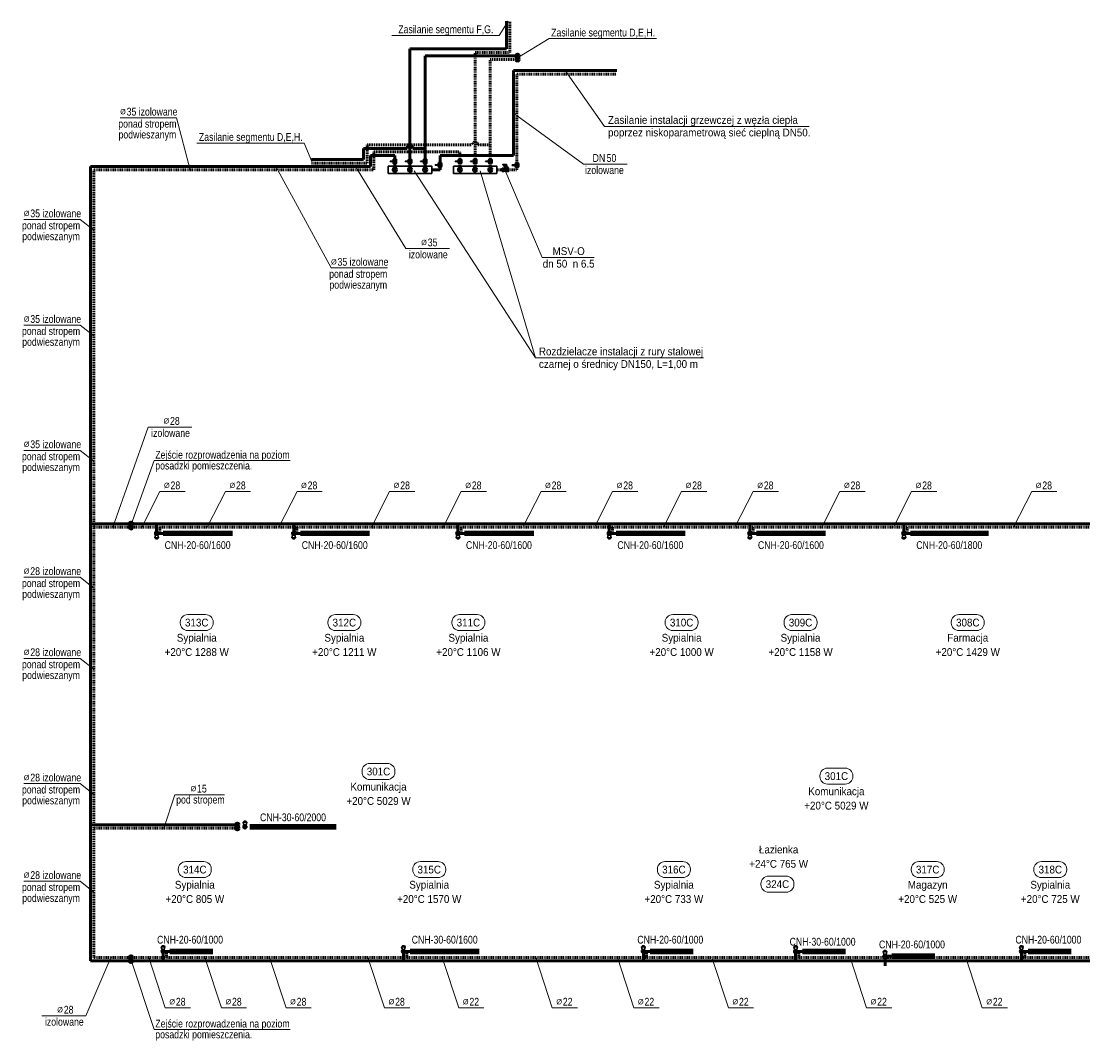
# Model space of a CAD drawing. Header units: millimetres. Extents: x -13172 to 86547, y 20 to 116183.
# Tile 26 of 52: x 59496 to 61943, y 51381 to 53732. Entities that reach past the tile are written whole.
import ezdxf
from ezdxf.enums import TextEntityAlignment as Align

# ---------------------------------------------------------------- set-up
doc = ezdxf.new("R2010")
doc.units = ezdxf.units.MM
doc.header["$LTSCALE"] = 0.7
doc.linetypes.add('CIEPLA', pattern=[5.7625, 3.175, -2.5875])
for name, color, linetype, lineweight in [('____________co_armatura', 7, 'Continuous', 30), ('____________co_grzejniki', 1, 'Continuous', 50), ('____________co_odnośniki', 7, 'Continuous', 15), ('____________co_rury_powrót', 5, 'CIEPLA', 60), ('____________co_rury_zasilanie', 1, 'Continuous', 60), ('ETYKIETY_ARMATURY', 7, 'Continuous', 18), ('ETYKIETY_GRZEJNIKOW', 7, 'Continuous', 18), ('ETYKIETY_POMIESZCZEN', 7, 'Continuous', 18), ('ETYKIETY_PRZEWODOW', 7, 'Continuous', 18)]:
    doc.layers.add(name, color=color, linetype=linetype, lineweight=lineweight)
doc.styles.add('arial', font='arial.ttf', dxfattribs={"width": 0.9})

# ---------------------------------------------------------------- blocks, each defined once
blk = doc.blocks.new('glowica')
at = {"layer": '____________co_armatura'}
for p, q in [((-3, 13.2), (-6, 10.2)), ((-6, 10.2), (-3.6, 0)), ((-6, 10.2), (6, 10.2)), ((-3, 13.2), (3, 13.2)), ((6, 10.2), (3, 13.2)), ((6, 10.2), (3.6, 0))]:
    blk.add_line(p, q, dxfattribs=at)

msp = doc.modelspace()

# ---------------------------------------------------------------- hatches: boundary and pattern name
at = {"layer": '____________co_armatura'}
h = msp.add_hatch(color=256, dxfattribs=at)
edge = h.paths.add_edge_path()
edge.add_arc((59808.373, 52550.924), 4.437, 0, 360)
h = msp.add_hatch(color=256, dxfattribs=at)
edge = h.paths.add_edge_path()
edge.add_arc((60124.373, 52550.924), 4.437, 0, 360)
h = msp.add_hatch(color=256, dxfattribs=at)
edge = h.paths.add_edge_path()
edge.add_arc((60502.873, 52550.924), 4.437, 0, 360)
h = msp.add_hatch(color=256, dxfattribs=at)
edge = h.paths.add_edge_path()
edge.add_arc((60851.873, 52550.924), 4.437, 0, 360)
h = msp.add_hatch(color=256, dxfattribs=at)
edge = h.paths.add_edge_path()
edge.add_arc((61175.873, 52550.924), 4.437, 0, 360)
h = msp.add_hatch(color=256, dxfattribs=at)
edge = h.paths.add_edge_path()
edge.add_arc((61530.873, 52550.924), 4.437, 0, 360)
h = msp.add_hatch(color=256, dxfattribs=at)
edge = h.paths.add_edge_path()
edge.add_arc((60011.981, 51874.249), 4.437, 0, 360, ccw=False)
h = msp.add_hatch(color=256, dxfattribs=at)
edge = h.paths.add_edge_path()
edge.add_arc((59823.373, 51586.924), 4.437, 0, 360, ccw=False)
h = msp.add_hatch(color=256, dxfattribs=at)
edge = h.paths.add_edge_path()
edge.add_arc((60377.373, 51586.924), 4.437, 0, 360, ccw=False)
h = msp.add_hatch(color=256, dxfattribs=at)
edge = h.paths.add_edge_path()
edge.add_arc((60930.373, 51586.924), 4.437, 0, 360, ccw=False)
h = msp.add_hatch(color=256, dxfattribs=at)
edge = h.paths.add_edge_path()
edge.add_arc((61281.373, 51586.924), 4.437, 0, 360, ccw=False)
h = msp.add_hatch(color=256, dxfattribs=at)
edge = h.paths.add_edge_path()
edge.add_arc((61487.391, 51575.924), 4.437, 0, 360, ccw=False)
h = msp.add_hatch(color=256, dxfattribs=at)
edge = h.paths.add_edge_path()
edge.add_arc((61801.873, 51586.924), 4.437, 0, 360, ccw=False)
at = {"layer": '____________co_rury_powrót', "linetype": 'Continuous'}
for points in [[(60636.223, 53643.924, 1), (60644.223, 53643.924, 1)], [(60503.476, 53389.424, 1), (60511.476, 53389.424, 1)], [(60538.476, 53389.424, 1), (60546.476, 53389.424, 1)], [(60573.476, 53389.424, 1), (60581.476, 53389.424, 1)], [(59745.108, 52564.924, 1), (59753.108, 52564.924, 1)], [(59990.591, 51870.924, 1), (59998.591, 51870.924, 1)], [(59745.108, 51572.924, 1), (59753.108, 51572.924, 1)]]:
    msp.add_hatch(color=256, dxfattribs=at).paths.add_polyline_path(points)
at = {"layer": '____________co_rury_zasilanie', "linetype": 'Continuous'}
for points in [[(60636.223, 53651.924, 1), (60644.223, 53651.924, 1)], [(60353.384, 53389.424, 1), (60361.384, 53389.424, 1)], [(60388.384, 53389.424, 1), (60396.384, 53389.424, 1)], [(60423.384, 53389.424, 1), (60431.384, 53389.424, 1)], [(59745.108, 52572.924, 1), (59753.108, 52572.924, 1)], [(59990.591, 51878.924, 1), (59998.591, 51878.924, 1)], [(59745.108, 51564.924, 1), (59753.108, 51564.924, 1)]]:
    msp.add_hatch(color=256, dxfattribs=at).paths.add_polyline_path(points)

# ---------------------------------------------------------------- linework, layer by layer
at = {"layer": '____________co_armatura'}
for p, q in [((60353.744, 53414.088), (60353.744, 53412.839)), ((60361.023, 53414.088), (60353.744, 53414.088)), ((60355.617, 53414.088), (60355.617, 53412.839)), ((60359.15, 53414.088), (60359.15, 53412.839)), ((60361.023, 53414.088), (60361.023, 53412.839)), ((60388.744, 53414.088), (60388.744, 53412.839)), ((60396.023, 53414.088), (60388.744, 53414.088)), ((60390.617, 53414.088), (60390.617, 53412.839)), ((60394.15, 53414.088), (60394.15, 53412.839)), ((60396.023, 53414.088), (60396.023, 53412.839)), ((60423.744, 53414.088), (60423.744, 53412.839)), ((60431.023, 53414.088), (60423.744, 53414.088)), ((60425.617, 53414.088), (60425.617, 53412.839)), ((60429.15, 53414.088), (60429.15, 53412.839)), ((60431.023, 53414.088), (60431.023, 53412.839)), ((60503.837, 53414.088), (60503.837, 53412.839)), ((60511.115, 53414.088), (60503.837, 53414.088)), ((60505.709, 53414.088), (60505.709, 53412.839)), ((60509.242, 53414.088), (60509.242, 53412.839)), ((60511.115, 53414.088), (60511.115, 53412.839)), ((60538.837, 53414.088), (60538.837, 53412.839)), ((60546.115, 53414.088), (60538.837, 53414.088)), ((60540.709, 53414.088), (60540.709, 53412.839)), ((60544.242, 53414.088), (60544.242, 53412.839)), ((60546.115, 53414.088), (60546.115, 53412.839)), ((60573.837, 53414.088), (60573.837, 53412.839)), ((60581.115, 53414.088), (60573.837, 53414.088)), ((60575.709, 53414.088), (60575.709, 53412.839)), ((60579.242, 53414.088), (60579.242, 53412.839)), ((60581.115, 53414.088), (60581.115, 53412.839)), ((60346.531, 53409.317), (60346.531, 53408.318)), ((60356.519, 53409.317), (60346.531, 53409.317)), ((60356.519, 53408.318), (60346.531, 53408.318)), ((60354.057, 53412.839), (60353.326, 53411.314)), ((60353.326, 53411.314), (60353.326, 53409.317)), ((60361.441, 53411.314), (60353.326, 53411.314)), ((60353.326, 53408.318), (60353.326, 53405.072)), ((60361.441, 53405.072), (60353.326, 53405.072)), ((60361.023, 53412.839), (60353.744, 53412.839)), ((60353.744, 53403.824), (60353.744, 53405.072)), ((60361.023, 53403.824), (60353.744, 53403.824)), ((60354.369, 53403.199), (60354.369, 53403.824)), ((60354.369, 53403.199), (60360.399, 53403.199)), ((60355.617, 53403.824), (60355.617, 53405.072)), ((60356.519, 53409.317), (60356.519, 53408.318)), ((60359.15, 53403.824), (60359.15, 53405.072)), ((60360.399, 53403.199), (60360.399, 53403.824)), ((60360.711, 53412.839), (60361.441, 53411.314)), ((60361.023, 53403.824), (60361.023, 53405.072)), ((60361.441, 53411.314), (60361.441, 53405.072)), ((60381.531, 53409.317), (60381.531, 53408.318)), ((60391.519, 53409.317), (60381.531, 53409.317)), ((60391.519, 53408.318), (60381.531, 53408.318)), ((60389.057, 53412.839), (60388.326, 53411.314)), ((60388.326, 53411.314), (60388.326, 53409.317)), ((60396.441, 53411.314), (60388.326, 53411.314)), ((60388.326, 53408.318), (60388.326, 53405.072)), ((60396.441, 53405.072), (60388.326, 53405.072)), ((60396.023, 53412.839), (60388.744, 53412.839)), ((60388.744, 53403.824), (60388.744, 53405.072)), ((60396.023, 53403.824), (60388.744, 53403.824)), ((60389.369, 53403.199), (60389.369, 53403.824)), ((60389.369, 53403.199), (60395.399, 53403.199)), ((60390.617, 53403.824), (60390.617, 53405.072)), ((60391.519, 53409.317), (60391.519, 53408.318)), ((60394.15, 53403.824), (60394.15, 53405.072)), ((60395.399, 53403.199), (60395.399, 53403.824)), ((60395.711, 53412.839), (60396.441, 53411.314)), ((60396.023, 53403.824), (60396.023, 53405.072)), ((60396.441, 53411.314), (60396.441, 53405.072)), ((60416.531, 53409.317), (60416.531, 53408.318)), ((60426.519, 53409.317), (60416.531, 53409.317)), ((60426.519, 53408.318), (60416.531, 53408.318)), ((60424.057, 53412.839), (60423.326, 53411.314)), ((60423.326, 53411.314), (60423.326, 53409.317)), ((60431.441, 53411.314), (60423.326, 53411.314)), ((60423.326, 53408.318), (60423.326, 53405.072)), ((60431.441, 53405.072), (60423.326, 53405.072)), ((60431.023, 53412.839), (60423.744, 53412.839)), ((60423.744, 53403.824), (60423.744, 53405.072)), ((60431.023, 53403.824), (60423.744, 53403.824)), ((60424.369, 53403.199), (60424.369, 53403.824)), ((60424.369, 53403.199), (60430.399, 53403.199)), ((60425.617, 53403.824), (60425.617, 53405.072)), ((60426.519, 53409.317), (60426.519, 53408.318)), ((60429.15, 53403.824), (60429.15, 53405.072)), ((60430.399, 53403.199), (60430.399, 53403.824)), ((60430.711, 53412.839), (60431.441, 53411.314)), ((60431.023, 53403.824), (60431.023, 53405.072)), ((60431.441, 53411.314), (60431.441, 53405.072)), ((60450.73, 53400.967), (60450.73, 53399.968)), ((60460.717, 53400.967), (60450.73, 53400.967)), ((60460.717, 53399.968), (60450.73, 53399.968)), ((60458.255, 53404.489), (60457.525, 53402.964)), ((60457.525, 53402.964), (60457.525, 53400.967)), ((60465.64, 53402.964), (60457.525, 53402.964)), ((60457.525, 53399.968), (60457.525, 53396.722)), ((60465.64, 53396.722), (60457.525, 53396.722)), ((60457.943, 53405.738), (60457.943, 53404.489)), ((60465.222, 53405.738), (60457.943, 53405.738)), ((60465.222, 53404.489), (60457.943, 53404.489)), ((60457.943, 53395.474), (60457.943, 53396.722)), ((60465.222, 53395.474), (60457.943, 53395.474)), ((60458.567, 53394.85), (60458.567, 53395.474)), ((60458.567, 53394.85), (60464.597, 53394.85)), ((60459.816, 53405.738), (60459.816, 53404.489)), ((60459.816, 53395.474), (60459.816, 53396.722)), ((60460.717, 53400.967), (60460.717, 53399.968)), ((60463.349, 53405.738), (60463.349, 53404.489)), ((60463.349, 53395.474), (60463.349, 53396.722)), ((60464.597, 53394.85), (60464.597, 53395.474)), ((60464.91, 53404.489), (60465.64, 53402.964)), ((60465.222, 53405.738), (60465.222, 53404.489)), ((60465.222, 53395.474), (60465.222, 53396.722)), ((60465.64, 53402.964), (60465.64, 53396.722)), ((60496.623, 53409.317), (60496.623, 53408.318)), ((60506.611, 53409.317), (60496.623, 53409.317)), ((60506.611, 53408.318), (60496.623, 53408.318)), ((60504.149, 53412.839), (60503.418, 53411.314)), ((60503.418, 53411.314), (60503.418, 53409.317)), ((60511.533, 53411.314), (60503.418, 53411.314)), ((60503.418, 53408.318), (60503.418, 53405.072)), ((60511.533, 53405.072), (60503.418, 53405.072)), ((60511.115, 53412.839), (60503.837, 53412.839)), ((60503.837, 53403.824), (60503.837, 53405.072)), ((60511.115, 53403.824), (60503.837, 53403.824)), ((60504.461, 53403.199), (60504.461, 53403.824)), ((60504.461, 53403.199), (60510.491, 53403.199)), ((60505.709, 53403.824), (60505.709, 53405.072)), ((60506.611, 53409.317), (60506.611, 53408.318)), ((60509.242, 53403.824), (60509.242, 53405.072)), ((60510.491, 53403.199), (60510.491, 53403.824)), ((60510.803, 53412.839), (60511.533, 53411.314)), ((60511.115, 53403.824), (60511.115, 53405.072)), ((60511.533, 53411.314), (60511.533, 53405.072)), ((60531.623, 53409.317), (60531.623, 53408.318)), ((60541.611, 53409.317), (60531.623, 53409.317)), ((60541.611, 53408.318), (60531.623, 53408.318)), ((60539.149, 53412.839), (60538.418, 53411.314)), ((60538.418, 53411.314), (60538.418, 53409.317)), ((60546.533, 53411.314), (60538.418, 53411.314)), ((60538.418, 53408.318), (60538.418, 53405.072)), ((60546.533, 53405.072), (60538.418, 53405.072)), ((60546.115, 53412.839), (60538.837, 53412.839)), ((60538.837, 53403.824), (60538.837, 53405.072)), ((60546.115, 53403.824), (60538.837, 53403.824)), ((60539.461, 53403.199), (60539.461, 53403.824)), ((60539.461, 53403.199), (60545.491, 53403.199)), ((60540.709, 53403.824), (60540.709, 53405.072)), ((60541.611, 53409.317), (60541.611, 53408.318)), ((60544.242, 53403.824), (60544.242, 53405.072)), ((60545.491, 53403.199), (60545.491, 53403.824)), ((60545.803, 53412.839), (60546.533, 53411.314)), ((60546.115, 53403.824), (60546.115, 53405.072)), ((60546.533, 53411.314), (60546.533, 53405.072)), ((60566.623, 53409.317), (60566.623, 53408.318)), ((60576.611, 53409.317), (60566.623, 53409.317)), ((60576.611, 53408.318), (60566.623, 53408.318)), ((60574.149, 53412.839), (60573.418, 53411.314)), ((60573.418, 53411.314), (60573.418, 53409.317)), ((60581.533, 53411.314), (60573.418, 53411.314)), ((60573.418, 53408.318), (60573.418, 53405.072)), ((60581.533, 53405.072), (60573.418, 53405.072)), ((60581.115, 53412.839), (60573.837, 53412.839)), ((60573.837, 53403.824), (60573.837, 53405.072)), ((60581.115, 53403.824), (60573.837, 53403.824)), ((60574.461, 53403.199), (60574.461, 53403.824)), ((60574.461, 53403.199), (60580.491, 53403.199)), ((60575.709, 53403.824), (60575.709, 53405.072)), ((60576.611, 53409.317), (60576.611, 53408.318)), ((60579.242, 53403.824), (60579.242, 53405.072)), ((60580.491, 53403.199), (60580.491, 53403.824)), ((60580.803, 53412.839), (60581.533, 53411.314)), ((60581.115, 53403.824), (60581.115, 53405.072)), ((60581.533, 53411.314), (60581.533, 53405.072)), ((60604.785, 53386.012), (60604.785, 53391.836)), ((60607.135, 53392.807), (60605.088, 53392.807)), ((60607.135, 53390.865), (60605.088, 53390.865)), ((60606.166, 53400.732), (60606.166, 53401.903)), ((60606.166, 53401.824), (60615.156, 53401.824)), ((60608.761, 53399.208), (60606.166, 53400.732)), ((60609.553, 53392.938), (60607.3, 53392.508)), ((60607.438, 53386.012), (60607.438, 53391.836)), ((60608.461, 53398.107), (60608.461, 53398.908)), ((60608.761, 53399.208), (60615.156, 53399.208)), ((60608.761, 53397.807), (60615.156, 53397.807)), ((60608.941, 53385.767), (60608.941, 53391.551)), ((60609.553, 53392.323), (60609.553, 53393.552)), ((60614.365, 53393.552), (60609.553, 53393.552)), ((60609.553, 53392.323), (60610.799, 53390.631)), ((60609.808, 53397.534), (60609.808, 53397.807)), ((60609.808, 53397.534), (60614.11, 53397.534)), ((60609.917, 53393.552), (60609.917, 53394.516)), ((60614.001, 53394.516), (60609.917, 53394.516)), ((60610.227, 53394.516), (60610.227, 53395.225)), ((60613.691, 53395.225), (60610.227, 53395.225)), ((60610.281, 53397.098), (60610.281, 53397.534)), ((60610.281, 53396.498), (60610.281, 53397.098)), ((60610.281, 53396.498), (60613.637, 53396.498)), ((60610.536, 53395.225), (60610.536, 53396.498)), ((60610.799, 53390.631), (60612.362, 53390.631)), ((60612.362, 53390.631), (60614.365, 53392.965)), ((60613.382, 53395.225), (60613.382, 53396.498)), ((60613.637, 53397.098), (60613.637, 53397.534)), ((60613.637, 53396.498), (60613.637, 53397.098)), ((60613.671, 53385.767), (60613.671, 53391.566)), ((60613.691, 53394.516), (60613.691, 53395.225)), ((60613.782, 53392.323), (60616.208, 53394.997)), ((60616.634, 53390.305), (60613.782, 53392.323)), ((60614.001, 53393.552), (60614.001, 53394.516)), ((60614.11, 53397.534), (60614.11, 53397.807)), ((60614.365, 53392.965), (60614.365, 53393.552)), ((60616.853, 53394.864), (60614.869, 53392.861)), ((60615.156, 53399.208), (60615.156, 53401.903)), ((60617.339, 53394.52), (60615.208, 53391.314)), ((60615.456, 53398.107), (60615.456, 53398.908)), ((60616.603, 53395.04), (60618.333, 53393.817)), ((60618.42, 53393.423), (60616.634, 53390.305)), ((60617.834, 53394.17), (60616.676, 53391.642)), ((60616.839, 53394.873), (60617.158, 53395.324)), ((60617.119, 53395.352), (60617.279, 53395.578)), ((60617.119, 53395.352), (60618.107, 53394.653)), ((60617.232, 53386.012), (60617.232, 53391.349)), ((60617.254, 53395.63), (60617.453, 53395.912)), ((60617.358, 53395.493), (60618.16, 53394.926)), ((60617.521, 53395.44), (60617.721, 53395.722)), ((60617.535, 53390.865), (60619.582, 53390.865)), ((60617.617, 53395.859), (60618.419, 53395.291)), ((60617.749, 53394.23), (60618.067, 53394.681)), ((60618.056, 53395.062), (60618.256, 53395.344)), ((60618.067, 53392.807), (60619.582, 53392.807)), ((60618.107, 53394.653), (60618.266, 53394.879)), ((60618.324, 53394.873), (60618.523, 53395.155)), ((60619.885, 53386.012), (60619.885, 53391.836)), ((60628.021, 53400.467), (60628.021, 53399.468)), ((60638.008, 53400.467), (60628.021, 53400.467)), ((60638.008, 53399.468), (60628.021, 53399.468)), ((60635.546, 53403.989), (60634.816, 53402.464)), ((60634.816, 53402.464), (60634.816, 53400.467)), ((60642.931, 53402.464), (60634.816, 53402.464)), ((60634.816, 53399.468), (60634.816, 53396.222)), ((60642.931, 53396.222), (60634.816, 53396.222)), ((60635.234, 53405.238), (60635.234, 53403.989)), ((60642.513, 53405.238), (60635.234, 53405.238)), ((60642.513, 53403.989), (60635.234, 53403.989)), ((60635.234, 53394.974), (60635.234, 53396.222)), ((60642.513, 53394.974), (60635.234, 53394.974)), ((60635.858, 53394.35), (60635.858, 53394.974)), ((60635.858, 53394.35), (60641.888, 53394.35)), ((60637.107, 53405.238), (60637.107, 53403.989)), ((60637.107, 53394.974), (60637.107, 53396.222)), ((60638.008, 53400.467), (60638.008, 53399.468)), ((60640.64, 53405.238), (60640.64, 53403.989)), ((60640.64, 53394.974), (60640.64, 53396.222)), ((60641.888, 53394.35), (60641.888, 53394.974)), ((60642.201, 53403.989), (60642.931, 53402.464)), ((60642.513, 53405.238), (60642.513, 53403.989)), ((60642.513, 53394.974), (60642.513, 53396.222)), ((60642.931, 53402.464), (60642.931, 53396.222)), ((60607.135, 53386.983), (60605.088, 53386.983)), ((60607.135, 53385.042), (60605.088, 53385.042)), ((60608.515, 53385.34), (60607.3, 53385.34)), ((60613.671, 53385.767), (60608.941, 53385.767)), ((60614.098, 53385.34), (60617.37, 53385.34)), ((60617.535, 53386.983), (60619.582, 53386.983)), ((60617.535, 53385.042), (60619.582, 53385.042))]:
    msp.add_line(p, q, dxfattribs=at)
for points in [[(60342.384, 53397.924), (60342.384, 53380.924), (60442.384, 53380.924), (60442.384, 53397.924)], [(60492.476, 53397.924), (60492.476, 53380.924), (60592.476, 53380.924), (60592.476, 53397.924)]]:
    msp.add_lwpolyline(points, close=True, dxfattribs=at)
for centre in [(59808.373, 52550.924), (60124.373, 52550.924), (60502.873, 52550.924), (60851.873, 52550.924), (61175.873, 52550.924), (61530.873, 52550.924), (60011.981, 51874.249), (59823.373, 51586.924), (60377.373, 51586.924), (60930.373, 51586.924), (61281.373, 51586.924), (61487.391, 51575.924), (61801.873, 51586.924)]:
    msp.add_circle(centre, 4.437, dxfattribs=at)
for centre, radius, start, end in [((60357.384, 53408.817), 1.873, 195.46601, 164.53399), ((60357.384, 53408.817), 0.999, 210, 150), ((60392.384, 53408.817), 1.873, 195.46601, 164.53399), ((60392.384, 53408.817), 0.999, 210, 150), ((60427.384, 53408.817), 1.873, 195.46601, 164.53399), ((60427.384, 53408.817), 0.999, 210, 150), ((60461.582, 53400.468), 1.873, 195.46601, 164.53399), ((60461.582, 53400.468), 0.999, 210, 150), ((60507.476, 53408.817), 1.873, 195.46601, 164.53399), ((60507.476, 53408.817), 0.999, 210, 150), ((60542.476, 53408.817), 1.873, 195.46601, 164.53399), ((60542.476, 53408.817), 0.999, 210, 150), ((60577.476, 53408.817), 1.873, 195.46601, 164.53399), ((60577.476, 53408.817), 0.999, 210, 150), ((60606.49, 53391.836), 1.705, 145.291951, 214.708049), ((60611.149, 53388.924), 6.364, 162.238682, 197.761318), ((60605.734, 53391.836), 1.705, 325.291951, 34.708049), ((60601.075, 53388.924), 6.364, 342.238682, 17.761318), ((60608.761, 53398.908), 0.3, 90, 180), ((60608.761, 53398.107), 0.3, 180, 270), ((60615.156, 53398.908), 0.3, 0, 90), ((60615.156, 53398.107), 0.3, 270, 0), ((60616.43, 53394.795), 0.3, 54.728559, 137.788446), ((60623.595, 53388.924), 6.364, 162.238682, 197.761318), ((60617.524, 53395.728), 0.288, 200.02051, 269.436608), ((60618.936, 53391.836), 1.705, 193.678856, 214.708049), ((60617.451, 53395.624), 0.288, 20.02051, 89.436608), ((60618.379, 53396.086), 1.074, 216.967241, 252.489877), ((60617.398, 53394.698), 1.074, 36.967241, 72.489877), ((60618.327, 53395.161), 0.288, 200.02051, 269.436608), ((60618.253, 53395.056), 0.288, 20.02051, 89.436608), ((60618.159, 53393.572), 0.3, 330.199202, 54.728559), ((60618.18, 53391.836), 1.705, 325.291951, 34.708049), ((60613.521, 53388.924), 6.364, 342.238682, 17.761318), ((60638.873, 53399.968), 1.873, 195.46601, 164.53399), ((60638.873, 53399.968), 0.999, 210, 150), ((60606.49, 53386.012), 1.705, 145.291951, 214.708049), ((60605.734, 53386.012), 1.705, 325.291951, 34.708049), ((60608.515, 53385.767), 0.427, 270, 0), ((60614.098, 53385.767), 0.427, 180, 270), ((60618.936, 53386.012), 1.705, 145.291951, 214.708049), ((60618.18, 53386.012), 1.705, 325.291951, 34.708049)]:
    msp.add_arc(centre, radius, start, end, dxfattribs=at)
at = {"layer": '____________co_grzejniki', "const_width": 13}
for points in [[(59823.373, 52550.924), (59983.373, 52550.924)], [(60139.373, 52550.924), (60299.373, 52550.924)], [(60517.873, 52550.924), (60677.873, 52550.924)], [(60866.873, 52550.924), (61026.873, 52550.924)], [(61190.873, 52550.924), (61350.873, 52550.924)], [(61545.873, 52550.924), (61725.873, 52550.924)], [(60022.763, 51874.249), (60222.763, 51874.249)], [(59838.373, 51586.924), (59938.373, 51586.924)], [(60392.373, 51586.924), (60552.373, 51586.924)], [(60945.373, 51586.924), (61045.373, 51586.924)], [(61296.373, 51586.924), (61396.373, 51586.924)], [(61502.391, 51575.924), (61602.391, 51575.924)], [(61816.873, 51586.924), (61916.873, 51586.924)]]:
    msp.add_lwpolyline(points, dxfattribs=at)
at = {"layer": '____________co_odnośniki'}
for p, q in [((60597.809, 53699.239), (60618.524, 53731.896)), ((60597.809, 53699.239), (60350.51, 53699.239)), ((60713.055, 53691.694), (60640.107, 53647.726)), ((60960.354, 53691.694), (60713.055, 53691.694)), ((60792.347, 53402.386), (60630.873, 53520.076)), ((59854.387, 53509.267), (59724.596, 53509.267)), ((59854.387, 53509.267), (59724.596, 53509.267)), ((59854.387, 53509.267), (59885.908, 53388.924)), ((59854.387, 53509.267), (59885.908, 53388.924)), ((60148.288, 53450.99), (59900.989, 53450.99)), ((60148.288, 53450.99), (60166.18, 53408.704)), ((60210.701, 53162.975), (60082.883, 53396.924)), ((60382.93, 53207.722), (60266.437, 53396.924)), ((60893.254, 53402.386), (60792.347, 53402.386)), ((59632.352, 53274.677), (59502.561, 53274.677)), ((59632.352, 53274.677), (59663.873, 53249.681)), ((60483.837, 53207.722), (60382.93, 53207.722)), ((60340.492, 53162.975), (60210.701, 53162.975)), ((59632.352, 53031.162), (59502.561, 53031.162)), ((59632.352, 53031.162), (59663.873, 53006.165)), ((59707.718, 52564.924), (59788.892, 52796.098)), ((59889.799, 52796.098), (59788.892, 52796.098)), ((59632.352, 52742.276), (59502.561, 52742.276)), ((59632.352, 52742.276), (59663.873, 52717.28)), ((59802.534, 52718.569), (59749.108, 52568.924)), ((59802.534, 52718.569), (60115.861, 52718.569)), ((59774.002, 52564.924), (59816.019, 52647.446)), ((59874.051, 52647.446), (59816.019, 52647.446)), ((59924.926, 52564.924), (59966.943, 52647.446)), ((60024.975, 52647.446), (59966.943, 52647.446)), ((60090.002, 52564.924), (60132.019, 52647.446)), ((60190.051, 52647.446), (60132.019, 52647.446)), ((60303.426, 52564.924), (60345.443, 52647.446)), ((60403.475, 52647.446), (60345.443, 52647.446)), ((60468.502, 52564.924), (60510.519, 52647.446)), ((60568.551, 52647.446), (60510.519, 52647.446)), ((60652.426, 52564.924), (60694.443, 52647.446)), ((60752.475, 52647.446), (60694.443, 52647.446)), ((60817.502, 52564.924), (60859.519, 52647.446)), ((60917.551, 52647.446), (60859.519, 52647.446)), ((60976.426, 52564.924), (61018.443, 52647.446)), ((61076.475, 52647.446), (61018.443, 52647.446)), ((61141.502, 52564.924), (61183.519, 52647.446)), ((61241.551, 52647.446), (61183.519, 52647.446)), ((61341.426, 52564.924), (61383.443, 52647.446)), ((61441.475, 52647.446), (61383.443, 52647.446)), ((61506.502, 52564.924), (61548.519, 52647.446)), ((61606.551, 52647.446), (61548.519, 52647.446)), ((61783.426, 52564.924), (61825.443, 52647.446)), ((61883.475, 52647.446), (61825.443, 52647.446)), ((59632.352, 52449.687), (59502.561, 52449.687)), ((59632.352, 52449.687), (59663.873, 52424.691)), ((59632.352, 52262.652), (59502.561, 52262.652)), ((59632.352, 52262.652), (59663.873, 52237.656)), ((59632.352, 51973.766), (59502.561, 51973.766)), ((59632.352, 51973.766), (59663.873, 51948.77)), ((59825.232, 51870.924), (59850.699, 51948.22)), ((59965.128, 51948.22), (59850.699, 51948.22)), ((59632.352, 51748.769), (59502.561, 51748.769)), ((59632.352, 51748.769), (59663.873, 51723.773)), ((59644.951, 51438.259), (59702.812, 51572.924)), ((59802.534, 51406.747), (59749.108, 51568.924)), ((59790.325, 51572.924), (59828.345, 51456.719)), ((59919.694, 51572.924), (59957.714, 51456.719)), ((60068.766, 51572.924), (60106.786, 51456.719)), ((60295.615, 51572.924), (60333.635, 51456.719)), ((60466.91, 51572.924), (60504.93, 51456.719)), ((60682.301, 51572.924), (60720.321, 51456.719)), ((60870.447, 51572.924), (60908.467, 51456.719)), ((61088.222, 51572.924), (61126.242, 51456.719)), ((61406.737, 51572.924), (61444.757, 51456.719)), ((61673.4, 51572.924), (61711.42, 51456.719)), ((59886.378, 51456.719), (59828.345, 51456.719)), ((60015.746, 51456.719), (59957.714, 51456.719)), ((60164.819, 51456.719), (60106.786, 51456.719)), ((60391.668, 51456.719), (60333.635, 51456.719)), ((60562.962, 51456.719), (60504.93, 51456.719)), ((60778.353, 51456.719), (60720.321, 51456.719)), ((60966.499, 51456.719), (60908.467, 51456.719)), ((61184.275, 51456.719), (61126.242, 51456.719)), ((61502.789, 51456.719), (61444.757, 51456.719)), ((61769.453, 51456.719), (61711.42, 51456.719)), ((59644.951, 51438.259), (59544.045, 51438.259)), ((59802.534, 51406.747), (60116.206, 51406.747))]:
    msp.add_line(p, q, dxfattribs=at)
at = {"layer": '____________co_rury_powrót'}
for p, q in [((60622.873, 53659.924), (60622.873, 53731.896)), ((60542.476, 53414.088), (60542.476, 53659.924)), ((60542.476, 53659.924), (60622.873, 53659.924)), ((60577.476, 53414.088), (60577.476, 53643.924)), ((60577.476, 53643.924), (60640.223, 53643.924)), ((60638.873, 53609.924), (60868.897, 53609.924)), ((60638.873, 53405.238), (60638.873, 53609.924)), ((60293.342, 53446.504), (60535.873, 53446.504)), ((60293.342, 53404.924), (60293.342, 53446.504)), ((60549.079, 53446.504), (60577.476, 53446.504)), ((60309.342, 53388.924), (60309.342, 53430.504)), ((60309.342, 53430.504), (60507.476, 53430.504)), ((60507.476, 53414.088), (60507.476, 53430.504)), ((60165.697, 53404.924), (60293.342, 53404.924)), ((60507.476, 53389.424), (60507.476, 53403.199)), ((60542.476, 53389.424), (60542.476, 53403.199)), ((60577.476, 53389.424), (60577.476, 53403.199)), ((60638.873, 53388.924), (60638.873, 53394.35)), ((59663.873, 53388.924), (60309.342, 53388.924)), ((59663.873, 51572.924), (59663.873, 53388.924)), ((60592.476, 53388.924), (60604.785, 53388.924)), ((60619.885, 53388.924), (60638.873, 53388.924)), ((59663.873, 52564.924), (64361.873, 52564.924)), ((59815.873, 52550.924), (59815.873, 52564.924)), ((60131.873, 52550.924), (60131.873, 52564.924)), ((60510.373, 52550.924), (60510.373, 52564.924)), ((60859.373, 52550.924), (60859.373, 52564.924)), ((61183.373, 52550.924), (61183.373, 52564.924)), ((61538.373, 52550.924), (61538.373, 52564.924)), ((59663.873, 51870.924), (59994.591, 51870.924)), ((59830.873, 51586.924), (59830.873, 51572.924)), ((60384.873, 51586.924), (60384.873, 51572.924)), ((60937.873, 51586.924), (60937.873, 51572.924)), ((61288.873, 51586.924), (61288.873, 51572.924)), ((61809.373, 51586.924), (61809.373, 51572.924)), ((59663.873, 51572.924), (64156.373, 51572.924)), ((61494.891, 51575.924), (61494.891, 51561.924))]:
    msp.add_line(p, q, dxfattribs=at)
at = {"layer": '____________co_rury_powrót', "linetype": 'Continuous'}
for centre in [(60640.223, 53643.924), (60507.476, 53389.424), (60542.476, 53389.424), (60577.476, 53389.424), (59749.108, 52564.924), (59994.591, 51870.924), (59749.108, 51572.924)]:
    msp.add_circle(centre, 4, dxfattribs=at)
at = {"layer": '____________co_rury_powrót'}
msp.add_arc((60542.476, 53446.504), 6.603, 0, 180, dxfattribs=at)
at = {"layer": '____________co_rury_zasilanie'}
for p, q in [((60614.873, 53667.924), (60614.873, 53731.896)), ((60392.384, 53414.088), (60392.384, 53667.924)), ((60392.384, 53667.924), (60614.873, 53667.924)), ((60427.384, 53414.088), (60427.384, 53651.924)), ((60427.384, 53651.924), (60640.223, 53651.924)), ((60630.873, 53422.227), (60630.873, 53617.924)), ((60630.873, 53617.924), (60868.897, 53617.924)), ((60285.342, 53438.504), (60385.78, 53438.504)), ((60285.342, 53412.924), (60285.342, 53438.504)), ((60398.987, 53438.504), (60427.384, 53438.504)), ((60301.342, 53396.924), (60301.342, 53422.504)), ((60301.342, 53422.504), (60357.384, 53422.504)), ((60357.384, 53414.088), (60357.384, 53422.504)), ((60461.582, 53422.227), (60630.873, 53422.227)), ((60461.582, 53405.738), (60461.582, 53422.227)), ((59655.873, 53396.924), (60301.342, 53396.924)), ((59655.873, 51564.924), (59655.873, 53396.924)), ((60165.697, 53412.924), (60285.342, 53412.924)), ((60357.384, 53389.424), (60357.384, 53403.199)), ((60392.384, 53389.424), (60392.384, 53403.199)), ((60427.384, 53389.424), (60427.384, 53403.199)), ((60442.384, 53389.424), (60461.582, 53389.424)), ((60461.582, 53389.424), (60461.582, 53394.85)), ((59655.873, 52572.924), (64369.873, 52572.924)), ((59808.373, 52550.924), (59808.373, 52572.924)), ((60124.373, 52550.924), (60124.373, 52572.924)), ((60502.873, 52550.924), (60502.873, 52572.924)), ((60851.873, 52550.924), (60851.873, 52572.924)), ((61175.873, 52550.924), (61175.873, 52572.924)), ((61530.873, 52550.924), (61530.873, 52572.924)), ((59823.373, 52550.924), (59808.373, 52550.924)), ((60139.373, 52550.924), (60124.373, 52550.924)), ((60517.873, 52550.924), (60502.873, 52550.924)), ((60866.873, 52550.924), (60851.873, 52550.924)), ((61190.873, 52550.924), (61175.873, 52550.924)), ((61545.873, 52550.924), (61530.873, 52550.924)), ((59655.873, 51878.924), (59994.591, 51878.924)), ((59823.373, 51586.924), (59823.373, 51564.924)), ((59838.373, 51586.924), (59823.373, 51586.924)), ((60377.373, 51586.924), (60377.373, 51564.924)), ((60392.373, 51586.924), (60377.373, 51586.924)), ((60930.373, 51586.924), (60930.373, 51564.924)), ((60945.373, 51586.924), (60930.373, 51586.924)), ((61281.373, 51586.924), (61281.373, 51564.924)), ((61296.373, 51586.924), (61281.373, 51586.924)), ((61801.873, 51586.924), (61801.873, 51564.924)), ((61816.873, 51586.924), (61801.873, 51586.924)), ((59655.873, 51564.924), (64148.873, 51564.924)), ((61487.391, 51575.924), (61487.391, 51553.924)), ((61502.391, 51575.924), (61487.391, 51575.924))]:
    msp.add_line(p, q, dxfattribs=at)
at = {"layer": '____________co_rury_zasilanie', "linetype": 'Continuous'}
for centre in [(60640.223, 53651.924), (60357.384, 53389.424), (60392.384, 53389.424), (60427.384, 53389.424), (59749.108, 52572.924), (59994.591, 51878.924), (59749.108, 51564.924)]:
    msp.add_circle(centre, 4, dxfattribs=at)
at = {"layer": '____________co_rury_zasilanie'}
msp.add_arc((60392.384, 53438.504), 6.603, 0, 180, dxfattribs=at)
at = {"layer": 'ETYKIETY_ARMATURY'}
for p, q in [((60611.149, 53388.924), (60697.089, 53186.708)), ((60697.089, 53186.708), (60817.051, 53186.708))]:
    msp.add_line(p, q, dxfattribs=at)
at = {"layer": 'ETYKIETY_POMIESZCZEN'}
for p, q in [((59880.371, 52363.649), (59921.371, 52363.649)), ((60220.602, 52363.649), (60261.602, 52363.649)), ((60506.531, 52363.649), (60547.531, 52363.649)), ((60998.014, 52363.649), (61039.014, 52363.649)), ((61272.092, 52363.649), (61313.092, 52363.649)), ((61657.584, 52363.649), (61698.584, 52363.649)), ((59862.871, 52346.149), (59862.871, 52344.149)), ((59938.871, 52346.149), (59938.871, 52344.149)), ((60203.102, 52346.149), (60203.102, 52344.149)), ((60279.102, 52346.149), (60279.102, 52344.149)), ((60489.031, 52346.149), (60489.031, 52344.149)), ((60565.031, 52346.149), (60565.031, 52344.149)), ((60980.514, 52346.149), (60980.514, 52344.149)), ((61056.514, 52346.149), (61056.514, 52344.149)), ((61254.592, 52346.149), (61254.592, 52344.149)), ((61330.592, 52346.149), (61330.592, 52344.149)), ((61640.084, 52346.149), (61640.084, 52344.149)), ((61716.084, 52346.149), (61716.084, 52344.149)), ((59880.371, 52326.649), (59921.371, 52326.649)), ((60220.602, 52326.649), (60261.602, 52326.649)), ((60506.531, 52326.649), (60547.531, 52326.649)), ((60998.014, 52326.649), (61039.014, 52326.649)), ((61272.092, 52326.649), (61313.092, 52326.649)), ((61657.584, 52326.649), (61698.584, 52326.649)), ((60299.335, 52020.174), (60340.335, 52020.174)), ((60281.835, 52002.674), (60281.835, 52000.674)), ((60357.835, 52002.674), (60357.835, 52000.674)), ((61354.73, 52009.567), (61395.73, 52009.567)), ((60299.335, 51983.174), (60340.335, 51983.174)), ((61337.23, 51992.067), (61337.23, 51990.067)), ((61354.73, 51972.567), (61395.73, 51972.567)), ((61413.23, 51992.067), (61413.23, 51990.067)), ((59858.441, 51776.574), (59858.441, 51774.574)), ((59875.941, 51794.074), (59916.941, 51794.074)), ((59934.441, 51776.574), (59934.441, 51774.574)), ((60398.763, 51776.574), (60398.763, 51774.574)), ((60416.263, 51794.074), (60457.263, 51794.074)), ((60474.763, 51776.574), (60474.763, 51774.574)), ((60962.64, 51776.574), (60962.64, 51774.574)), ((60980.14, 51794.074), (61021.14, 51794.074)), ((61038.64, 51776.574), (61038.64, 51774.574)), ((61547.672, 51776.574), (61547.672, 51774.574)), ((61565.172, 51794.074), (61606.172, 51794.074)), ((61623.672, 51776.574), (61623.672, 51774.574)), ((61830.292, 51776.574), (61830.292, 51774.574)), ((61847.792, 51794.074), (61888.792, 51794.074)), ((61906.292, 51776.574), (61906.292, 51774.574)), ((59875.941, 51757.074), (59916.941, 51757.074)), ((60416.263, 51757.074), (60457.263, 51757.074)), ((60980.14, 51757.074), (61021.14, 51757.074)), ((61218.904, 51760.422), (61259.904, 51760.422)), ((61565.172, 51757.074), (61606.172, 51757.074)), ((61847.792, 51757.074), (61888.792, 51757.074)), ((61201.404, 51742.922), (61201.404, 51740.922)), ((61277.404, 51742.922), (61277.404, 51740.922)), ((61218.904, 51723.422), (61259.904, 51723.422))]:
    msp.add_line(p, q, dxfattribs=at)
for centre, start, end in [((59880.371, 52346.149), 90, 180), ((59921.371, 52346.149), 0, 90), ((60220.602, 52346.149), 90, 180), ((60261.602, 52346.149), 0, 90), ((60506.531, 52346.149), 90, 180), ((60547.531, 52346.149), 0, 90), ((60998.014, 52346.149), 90, 180), ((61039.014, 52346.149), 0, 90), ((61272.092, 52346.149), 90, 180), ((61313.092, 52346.149), 0, 90), ((61657.584, 52346.149), 90, 180), ((61698.584, 52346.149), 0, 90), ((59880.371, 52344.149), 180, 270), ((59921.371, 52344.149), 270, 0), ((60220.602, 52344.149), 180, 270), ((60261.602, 52344.149), 270, 0), ((60506.531, 52344.149), 180, 270), ((60547.531, 52344.149), 270, 0), ((60998.014, 52344.149), 180, 270), ((61039.014, 52344.149), 270, 0), ((61272.092, 52344.149), 180, 270), ((61313.092, 52344.149), 270, 0), ((61657.584, 52344.149), 180, 270), ((61698.584, 52344.149), 270, 0), ((60299.335, 52002.674), 90, 180), ((60340.335, 52002.674), 0, 90), ((60299.335, 52000.674), 180, 270), ((60340.335, 52000.674), 270, 0), ((61354.73, 51992.067), 90, 180), ((61395.73, 51992.067), 0, 90), ((61354.73, 51990.067), 180, 270), ((61395.73, 51990.067), 270, 0), ((59875.941, 51776.574), 90, 180), ((59875.941, 51774.574), 180, 270), ((59916.941, 51776.574), 0, 90), ((59916.941, 51774.574), 270, 0), ((60416.263, 51776.574), 90, 180), ((60416.263, 51774.574), 180, 270), ((60457.263, 51776.574), 0, 90), ((60457.263, 51774.574), 270, 0), ((60980.14, 51776.574), 90, 180), ((60980.14, 51774.574), 180, 270), ((61021.14, 51776.574), 0, 90), ((61021.14, 51774.574), 270, 0), ((61565.172, 51776.574), 90, 180), ((61565.172, 51774.574), 180, 270), ((61606.172, 51776.574), 0, 90), ((61606.172, 51774.574), 270, 0), ((61847.792, 51776.574), 90, 180), ((61847.792, 51774.574), 180, 270), ((61888.792, 51776.574), 0, 90), ((61888.792, 51774.574), 270, 0), ((61218.904, 51742.922), 90, 180), ((61259.904, 51742.922), 0, 90), ((61218.904, 51740.922), 180, 270), ((61259.904, 51740.922), 270, 0)]:
    msp.add_arc(centre, 17.5, start, end, dxfattribs=at)
at = {"layer": 'ETYKIETY_PRZEWODOW'}
for p, q in [((60749.885, 53617.924), (60840.769, 53489.393)), ((60840.769, 53489.393), (61312.84, 53489.393)), ((60401.854, 53387.15), (60681.502, 52955.541)), ((60554.289, 53386.815), (60681.502, 52955.541)), ((60681.502, 52955.541), (61069.028, 52955.541))]:
    msp.add_line(p, q, dxfattribs=at)

# ---------------------------------------------------------------- block references
at = {"layer": '____________co_armatura', "yscale": 0.7000000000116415, "zscale": 0.7000000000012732}
for p, xscale, rotation in [((59808.373, 52547.392), 0.6999999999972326, 179.9861421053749), ((60124.373, 52547.392), 0.6999999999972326, 179.9861421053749), ((60502.873, 52547.392), 0.6999999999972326, 179.9861421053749), ((60851.873, 52547.392), 0.6999999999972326, 179.9861421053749), ((61175.873, 52547.392), 0.6999999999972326, 179.9861421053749), ((61530.873, 52547.392), 0.6999999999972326, 179.9861421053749), ((60011.98, 51877.781), -0.6999999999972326, 0.01385789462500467), ((59823.373, 51590.456), -0.6999999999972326, 0.01385789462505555), ((60377.373, 51590.456), -0.6999999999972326, 0.01385789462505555), ((60930.373, 51590.456), -0.6999999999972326, 0.01385789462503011), ((61281.373, 51590.456), -0.6999999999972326, 0.01385789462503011), ((61487.39, 51579.456), -0.6999999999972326, 0.01385789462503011), ((61801.873, 51590.456), -0.6999999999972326, 0.01385789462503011)]:
    msp.add_blockref('glowica', p, dxfattribs=dict(at, xscale=xscale, rotation=rotation))

# ---------------------------------------------------------------- texts
at = {"layer": 'ETYKIETY_ARMATURY', "style": 'arial', "width": 0.9}
for s, p in [('MSV-O', (60758.117, 53201.708)), ('dn 50  n 6.5', (60758.117, 53172.708))]:
    msp.add_text(s, height=18, dxfattribs=at).set_placement(p, align=Align.MIDDLE_CENTER)
at = {"layer": 'ETYKIETY_GRZEJNIKOW', "style": 'arial', "width": 0.8}
for s, p in [('CNH-20-60/1600', (59902.892, 52523.771)), ('CNH-20-60/1600', (60218.892, 52523.771)), ('CNH-20-60/1600', (60597.392, 52523.771)), ('CNH-20-60/1600', (60946.392, 52523.771)), ('CNH-20-60/1600', (61270.392, 52523.771)), ('CNH-20-60/1800', (61635.392, 52523.771)), ('CNH-30-60/2000', (60122.763, 51895.99)), ('CNH-20-60/1000', (59885.434, 51613.865)), ('CNH-30-60/1600', (60472.373, 51613.865)), ('CNH-20-60/1000', (60992.434, 51613.865)), ('CNH-30-60/1000', (61343.434, 51609.163)), ('CNH-20-60/1000', (61549.451, 51602.865)), ('CNH-20-60/1000', (61863.934, 51613.865))]:
    msp.add_text(s, height=18, dxfattribs=at).set_placement(p, align=Align.MIDDLE_CENTER)
at = {"layer": 'ETYKIETY_POMIESZCZEN', "style": 'arial', "width": 0.9}
for s, p in [('313C', (59900.871, 52345.149)), ('312C', (60241.102, 52345.149)), ('311C', (60527.031, 52345.149)), ('310C', (61018.514, 52345.149)), ('309C', (61292.592, 52345.149)), ('308C', (61678.084, 52345.149)), ('Sypialnia', (59900.871, 52310.149)), ('Sypialnia', (60241.102, 52310.149)), ('Sypialnia', (60527.031, 52310.149)), ('Sypialnia', (61018.514, 52310.149)), ('Sypialnia', (61292.592, 52310.149)), ('Farmacja', (61678.084, 52310.149)), ('+20°C 1288 W', (59900.871, 52277.149)), ('+20°C 1211 W', (60241.102, 52277.149)), ('+20°C 1106 W', (60527.031, 52277.149)), ('+20°C 1000 W', (61018.514, 52277.149)), ('+20°C 1158 W', (61292.592, 52277.149)), ('+20°C 1429 W', (61678.084, 52277.149)), ('301C', (60319.835, 52001.674)), ('301C', (61375.23, 51991.067)), ('Komunikacja', (60319.835, 51966.674)), ('Komunikacja', (61375.23, 51956.067)), ('+20°C 5029 W', (60319.835, 51933.674)), ('+20°C 5029 W', (61375.23, 51923.067)), ('Łazienka', (61242.181, 51821.736)), ('314C', (59896.441, 51775.574)), ('315C', (60436.763, 51775.574)), ('316C', (61000.64, 51775.574)), ('+24°C 765 W', (61242.181, 51788.736)), ('317C', (61585.672, 51775.574)), ('318C', (61868.292, 51775.574)), ('Sypialnia', (59896.441, 51740.574)), ('Sypialnia', (60436.763, 51740.574)), ('Sypialnia', (61000.64, 51740.574)), ('324C', (61239.404, 51741.922)), ('Sypialnia', (61868.292, 51740.574)), ('Magazyn', (61585.672, 51740.574)), ('+20°C 805 W', (59896.441, 51707.574)), ('+20°C 1570 W', (60436.763, 51707.574)), ('+20°C 733 W', (61000.64, 51707.574)), ('+20°C 525 W', (61585.672, 51707.574)), ('+20°C 725 W', (61868.292, 51707.574))]:
    msp.add_text(s, height=18, dxfattribs=at).set_placement(p, align=Align.MIDDLE_CENTER)
at = {"layer": 'ETYKIETY_PRZEWODOW', "style": 'arial', "width": 0.8}
for s, height, p in [('Zasilanie segmentu F,G.', 18, (60474.98, 53713.279)), ('Zasilanie segmentu D,E,H.', 18, (60837.524, 53705.734)), ('%%C', 12, (59730.807, 53523.307)), ('%%C', 12, (59730.807, 53523.307)), ('35', 18, (59750.483, 53523.307)), ('35', 18, (59750.483, 53523.307)), ('izolowane', 18, (59811.743, 53523.307)), ('izolowane', 18, (59811.743, 53523.307)), ('ponad stropem', 18, (59787.103, 53495.502)), ('ponad stropem', 18, (59787.103, 53495.502)), ('podwieszanym', 18, (59787.103, 53470.546)), ('podwieszanym', 18, (59787.103, 53470.546)), ('Zasilanie segmentu D,E,H.', 18, (60025.458, 53465.03)), ('DN', 18, (60827.908, 53416.426)), ('50', 18, (60856.842, 53416.426)), ('izolowane', 18, (60840.567, 53388.621)), ('%%C', 12, (59508.773, 53288.717)), ('35', 18, (59528.448, 53288.717)), ('izolowane', 18, (59589.709, 53288.717)), ('ponad stropem', 18, (59565.069, 53260.913)), ('podwieszanym', 18, (59565.069, 53235.956)), ('%%C', 12, (60424.811, 53221.762)), ('35', 18, (60444.487, 53221.762)), ('izolowane', 18, (60434.54, 53193.958)), ('%%C', 12, (60216.913, 53177.015)), ('35', 18, (60236.588, 53177.015)), ('izolowane', 18, (60297.849, 53177.015)), ('ponad stropem', 18, (60273.209, 53149.21)), ('podwieszanym', 18, (60273.209, 53124.254)), ('%%C', 12, (59508.773, 53045.201)), ('35', 18, (59528.448, 53045.201)), ('izolowane', 18, (59589.709, 53045.201)), ('ponad stropem', 18, (59565.069, 53017.397)), ('podwieszanym', 18, (59565.069, 52992.441)), ('%%C', 12, (59830.773, 52810.138)), ('28', 18, (59850.449, 52810.138)), ('izolowane', 18, (59840.502, 52782.334)), ('%%C', 12, (59508.773, 52756.316)), ('35', 18, (59528.448, 52756.316)), ('izolowane', 18, (59589.709, 52756.316)), ('ponad stropem', 18, (59565.069, 52728.511)), ('podwieszanym', 18, (59565.069, 52703.555)), ('%%C', 12, (59831.948, 52661.486)), ('28', 18, (59851.624, 52661.486)), ('%%C', 12, (59982.873, 52661.486)), ('28', 18, (60002.548, 52661.486)), ('%%C', 12, (60147.948, 52661.486)), ('28', 18, (60167.624, 52661.486)), ('%%C', 12, (60361.373, 52661.486)), ('28', 18, (60381.048, 52661.486)), ('%%C', 12, (60526.448, 52661.486)), ('28', 18, (60546.124, 52661.486)), ('%%C', 12, (60710.373, 52661.486)), ('28', 18, (60730.048, 52661.486)), ('%%C', 12, (60875.448, 52661.486)), ('28', 18, (60895.124, 52661.486)), ('%%C', 12, (61034.373, 52661.486)), ('28', 18, (61054.048, 52661.486)), ('%%C', 12, (61199.448, 52661.486)), ('28', 18, (61219.124, 52661.486)), ('%%C', 12, (61399.373, 52661.486)), ('28', 18, (61419.048, 52661.486)), ('%%C', 12, (61564.448, 52661.486)), ('28', 18, (61584.124, 52661.486)), ('%%C', 12, (61841.373, 52661.486)), ('28', 18, (61861.048, 52661.486)), ('%%C', 12, (59508.773, 52463.727)), ('28', 18, (59528.448, 52463.727)), ('izolowane', 18, (59589.709, 52463.727)), ('ponad stropem', 18, (59565.069, 52435.922)), ('podwieszanym', 18, (59565.069, 52410.966)), ('%%C', 12, (59508.773, 52276.692)), ('28', 18, (59528.448, 52276.692)), ('izolowane', 18, (59589.709, 52276.692)), ('ponad stropem', 18, (59565.069, 52248.887)), ('podwieszanym', 18, (59565.069, 52223.931)), ('28', 18, (59528.448, 51987.806)), ('izolowane', 18, (59589.709, 51987.806)), ('ponad stropem', 18, (59565.069, 51960.002)), ('%%C', 12, (59508.773, 51987.806)), ('15', 18, (59912.819, 51962.26)), ('%%C', 12, (59893.143, 51962.26)), ('podwieszanym', 18, (59565.069, 51935.045)), ('%%C', 12, (59508.773, 51762.809)), ('28', 18, (59528.448, 51762.809)), ('izolowane', 18, (59589.709, 51762.809)), ('ponad stropem', 18, (59565.069, 51735.004)), ('podwieszanym', 18, (59565.069, 51710.048)), ('%%C', 12, (59585.925, 51452.299)), ('28', 18, (59605.601, 51452.299)), ('%%C', 12, (59844.275, 51470.759)), ('28', 18, (59863.95, 51470.759)), ('%%C', 12, (59973.644, 51470.759)), ('28', 18, (59993.319, 51470.759)), ('%%C', 12, (60122.716, 51470.759)), ('28', 18, (60142.392, 51470.759)), ('%%C', 12, (60349.565, 51470.759)), ('28', 18, (60369.241, 51470.759)), ('%%C', 12, (60520.859, 51470.759)), ('22', 18, (60540.535, 51470.759)), ('%%C', 12, (60736.25, 51470.759)), ('22', 18, (60755.926, 51470.759)), ('%%C', 12, (60924.396, 51470.759)), ('22', 18, (60944.072, 51470.759)), ('%%C', 12, (61142.172, 51470.759)), ('22', 18, (61161.847, 51470.759)), ('%%C', 12, (61460.686, 51470.759)), ('22', 18, (61480.362, 51470.759)), ('%%C', 12, (61727.35, 51470.759)), ('22', 18, (61747.026, 51470.759)), ('izolowane', 18, (59595.655, 51424.494))]:
    msp.add_text(s, height=height, dxfattribs=at).set_placement(p, align=Align.MIDDLE_CENTER)
at = {"layer": 'ETYKIETY_PRZEWODOW', "style": 'arial'}
for s, width, p in [('Zasilanie instalacji grzewczej z węzła ciepła', 0.9, (60848.858, 53495.244)), ('poprzez niskoparametrową sieć cieplną DN50.', 0.9, (60848.858, 53466.244)), ('Rozdzielacze instalacji z rury stalowej', 0.9, (60689.591, 52961.393)), ('czarnej o średnicy DN150, L=1,00 m ', 0.9, (60689.591, 52932.393)), ('Zejście rozprowadzenia na poziom', 0.8, (59805.305, 52723.176)), ('posadzki pomieszczenia.', 0.8, (59805.305, 52698.176)), ('pod stropem', 0.8, (59853.47, 51927.826)), ('Zejście rozprowadzenia na poziom', 0.8, (59805.305, 51411.353)), ('posadzki pomieszczenia.', 0.8, (59805.305, 51386.353))]:
    msp.add_text(s, height=18, dxfattribs=dict(at, width=width)).set_placement(p)

doc.saveas('drawing.dxf')
